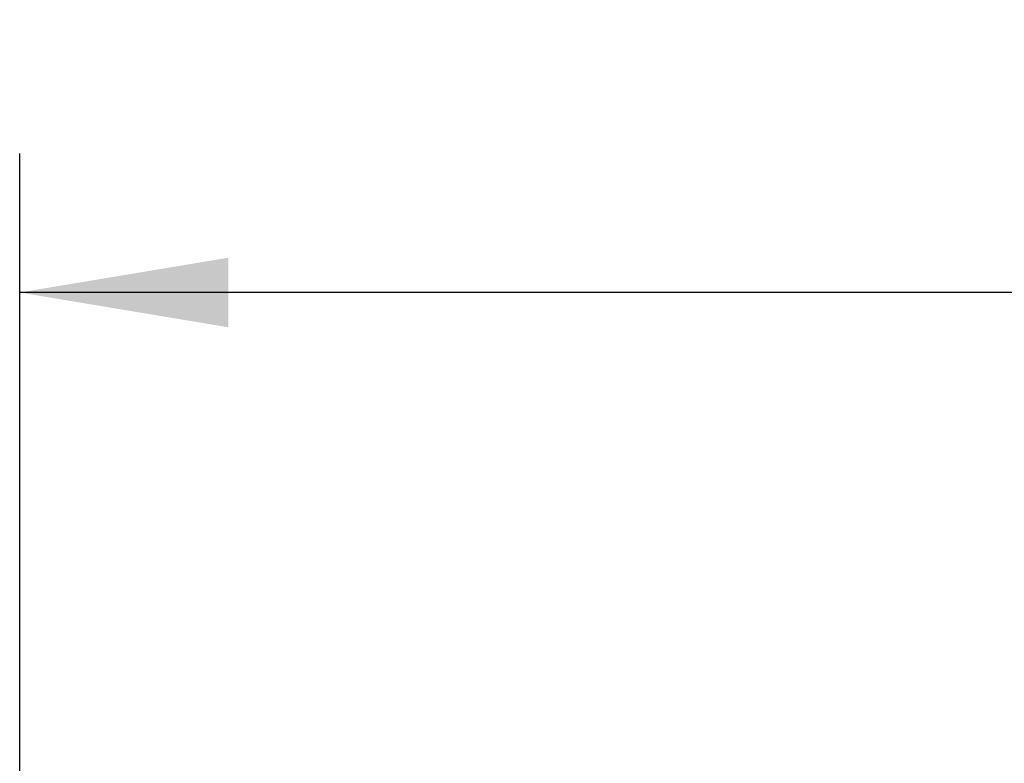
# Model space of a CAD drawing. Header units: millimetres. Extents: x 0 to 420, y 0 to 297.
# Tile 8 of 13: x 59 to 74, y 236 to 247. Entities that reach past the tile are written whole.
import ezdxf

# ---------------------------------------------------------------- set-up
doc = ezdxf.new("R2010")
doc.units = ezdxf.units.MM
doc.layers.add('QUOTE', color=174, linetype='Continuous')
doc.styles.add('SLDTEXTSTYLE3', font='TXT', dxfattribs={"width": 0.75})
doc.dimstyles.new('SLDDIMSTYLE0', dxfattribs={"dimtxt": 3, "dimasz": 3, "dimexe": 0, "dimexo": 0.0625, "dimgap": 0.75, "dimtad": 1, "dimlfac": 7.806365, "dimrnd": 1e-09, "dimzin": 12, "dimdsep": 46, "dimtxsty": 'SLDTEXTSTYLE3', "dimsah": 1, "dimcen": 0.09, "dimadec": 0, "dimazin": 3, "dimtfac": 1, "dimtdec": 3, "dimtofl": 0, "dimtmove": 0, "dimatfit": 3, "dimfxl": 0, "dimfrac": 2, "dimtolj": 1, "dimtzin": 12, "dimarcsym": 0})

# ---------------------------------------------------------------- blocks, each defined once
blk = doc.blocks.new('_D')
at = {"layer": 'QUOTE'}
for p, q in [((59.425, 230.593), (59.425, 244.589)), ((213.145, 230.593), (213.145, 244.589)), ((213.145, 242.589), (59.425, 242.589))]:
    blk.add_line(p, q, dxfattribs=at)
for points in [[(59.425, 242.589), (62.425, 242.089), (62.425, 243.089)], [(213.145, 242.589), (210.145, 243.089), (210.145, 242.089)]]:
    blk.add_solid(points, dxfattribs=at)
at = {"layer": 'QUOTE', "insert": (131.852, 246.457), "char_height": 3, "attachment_point": 1, "style": 'SLDTEXTSTYLE3'}
blk.add_mtext('1200', dxfattribs=at)

msp = doc.modelspace()

# ---------------------------------------------------------------- dimensions: what is measured, and where the dimension line sits
at = {"layer": 'QUOTE'}
dim = msp.add_linear_dim(base=(59.4247, 242.5893), p1=(213.1454, 228.5933), p2=(59.4247, 228.5933), dimstyle='SLDDIMSTYLE0', dxfattribs=at)
dim.commit()
dim.dimension.update_dxf_attribs({"geometry": '_D', "text_midpoint": (136.285, 242.5893), "dimtype": 160})

doc.saveas('drawing.dxf')
